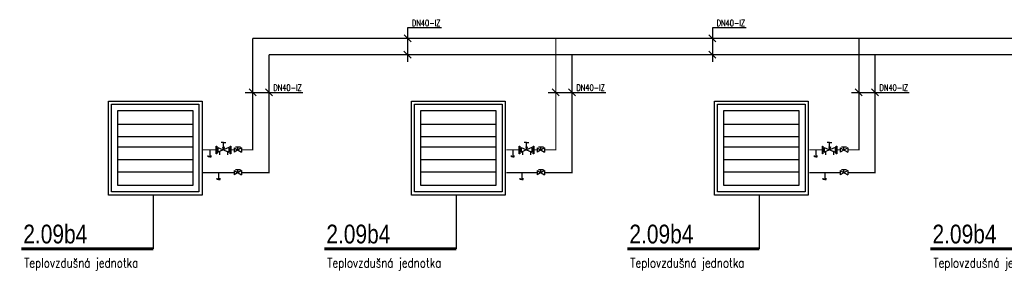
# Model space of a CAD drawing. Header units: millimetres. Extents: x -29085 to 3627694, y -159961 to 2281735.
# Tile 5 of 229: x -6512 to 9246, y -27855 to -23595. Entities that reach past the tile are written whole.
import ezdxf

# ---------------------------------------------------------------- set-up
doc = ezdxf.new("R2010")
doc.units = ezdxf.units.MM
doc.linetypes.add('DASHED', pattern=[19.05, 12.7, -6.35])
for name, color, linetype in [('G armatury', 7, 'Continuous'), ('NWT_UT_KOTY', 31, 'Continuous'), ('NWT_UT_POZICE', 32, 'Continuous'), ('NWT_UT_PRIV', 1, 'Continuous'), ('NWT_UT_TEXT', 90, 'Continuous'), ('NWT_UT_ZPÁT', 150, 'DASHED'), ('UT_KOTY', 31, 'Continuous')]:
    doc.layers.add(name, color=color, linetype=linetype)
doc.layers.add('NEKO_armatury', color=7, linetype='Continuous', lineweight=25)
doc.styles.add('ARIAL', font='arial.ttf', dxfattribs={"width": 0.8})
doc.styles.add('ROMANS', font='romans.shx', dxfattribs={"width": 0.8})

# ---------------------------------------------------------------- blocks, each defined once
blk = doc.blocks.new('Vypouštěcí ventil')
at = {"layer": 'NEKO_armatury', "color": 0, "lineweight": -3}
for p, q in [((0, 0), (0, -5)), ((-1, -5), (-1, -4)), ((0, -5), (-1, -5)), ((0, -5), (1, -5)), ((1, -5), (1, -4))]:
    blk.add_line(p, q, dxfattribs=at)
blk = doc.blocks.new('RUČNÍ REGULAČNÍ VENTIL PŘÍRUBOVÝ')
at = {"layer": 'NEKO_armatury', "color": 0, "lineweight": -3}
for p, q in [((-3.08, 10.75), (3.08, 10.75)), ((-1.88, 9.75), (1.88, 9.75)), ((-1.88, 1), (1.88, 9.75)), ((-1.88, 9.75), (1.88, 1)), ((1.88, 9.75), (1.39, 8.6)), ((1.39, 8.6), (3.89, 8.6)), ((-5.9, 5.38), (-5.9, 7.25)), ((-2.5, 5.38), (-5.9, 5.38)), ((-5.9, 5.38), (-5.9, 3.5)), ((-3.08, 0), (3.08, 0)), ((-2.5, 5.99), (0, 5.38)), ((-2.5, 4.74), (0, 5.38)), ((0, 5.38), (-2.5, 5.38)), ((-1.88, 1), (1.88, 1)), ((1.88, 1), (1.4, 2.16)), ((1.4, 2.16), (3.9, 2.16))]:
    blk.add_line(p, q, dxfattribs=at)
at = {"layer": 'NEKO_armatury', "color": 0}
for points in [[(-3.08, 10.75), (-3.08, 11.15), (3.08, 11.15), (3.08, 10.75), (-3.08, 10.75)], [(-3.08, -0.4), (-3.08, 0), (3.08, 0), (3.08, -0.4), (-3.08, -0.4)]]:
    blk.add_lwpolyline(points, dxfattribs=at)

msp = doc.modelspace()

# ---------------------------------------------------------------- linework, layer by layer
for points in [[(-3592.2, -24896.8), (-3592.2, -26396.8), (-5092.2, -26396.8), (-5092.2, -24896.8), (-3592.2, -24896.8)], [(1258, -24896.8), (1258, -26396.8), (-242, -26396.8), (-242, -24896.8), (1258, -24896.8)], [(6108.2, -24896.8), (6108.2, -26396.8), (4608.2, -26396.8), (4608.2, -24896.8), (6108.2, -24896.8)], [(-4942.2, -25264.2), (-3742.2, -25264.2)], [(-92, -25264.2), (1108, -25264.2)], [(4758.2, -25264.2), (5958.2, -25264.2)], [(-4942.2, -25464.2), (-3742.2, -25464.2)], [(-92, -25464.2), (1108, -25464.2)], [(4758.2, -25464.2), (5958.2, -25464.2)], [(-4942.2, -25627.4), (-3742.2, -25627.4)], [(-92, -25627.4), (1108, -25627.4)], [(4758.2, -25627.4), (5958.2, -25627.4)], [(-4942.2, -25827.4), (-3742.2, -25827.4)], [(-92, -25827.4), (1108, -25827.4)], [(4758.2, -25827.4), (5958.2, -25827.4)], [(-4942.2, -26027.4), (-3742.2, -26027.4)], [(-92, -26027.4), (1108, -26027.4)], [(4758.2, -26027.4), (5958.2, -26027.4)]]:
    msp.add_lwpolyline(points)
for points in [[(-3642.2, -24946.8), (-3642.2, -26346.8), (-5042.2, -26346.8), (-5042.2, -24946.8)], [(-3742.2, -25046.8), (-3742.2, -26246.8), (-4942.2, -26246.8), (-4942.2, -25046.8)], [(1208, -24946.8), (1208, -26346.8), (-192, -26346.8), (-192, -24946.8)], [(1108, -25046.8), (1108, -26246.8), (-92, -26246.8), (-92, -25046.8)], [(6058.2, -24946.8), (6058.2, -26346.8), (4658.2, -26346.8), (4658.2, -24946.8)], [(5958.2, -25046.8), (5958.2, -26246.8), (4758.2, -26246.8), (4758.2, -25046.8)]]:
    msp.add_lwpolyline(points, close=True)
at = {"layer": 'G armatury'}
for p, q in [((-2960.7, -25640.5), (-3080.6, -25709.8)), ((-3080.6, -25640.5), (-3080.6, -25709.8)), ((-3080.6, -25640.5), (-2960.7, -25709.8)), ((-3059.7, -25626.3), (-2978.1, -25626.3)), ((-3020.7, -25675.1), (-3020.7, -25626.3)), ((-2960.7, -25640.5), (-2960.7, -25709.8)), ((1889.5, -25640.5), (1769.6, -25709.8)), ((1769.6, -25640.5), (1769.6, -25709.8)), ((1769.6, -25640.5), (1889.5, -25709.8)), ((1790.5, -25626.3), (1872.1, -25626.3)), ((1829.6, -25675.1), (1829.6, -25626.3)), ((1889.5, -25640.5), (1889.5, -25709.8)), ((6739.7, -25640.5), (6619.9, -25709.8)), ((6619.9, -25640.5), (6619.9, -25709.8)), ((6619.9, -25640.5), (6739.7, -25709.8)), ((6640.8, -25626.3), (6722.3, -25626.3)), ((6679.8, -25675.1), (6679.8, -25626.3)), ((6739.7, -25640.5), (6739.7, -25709.8)), ((-3059.7, -25989.6), (-2978.1, -25989.6)), ((-3020.7, -26038.5), (-3020.7, -25989.6)), ((1790.5, -25989.6), (1872.1, -25989.6)), ((1829.6, -26038.5), (1829.6, -25989.6)), ((6640.8, -25989.6), (6722.3, -25989.6)), ((6679.8, -26038.5), (6679.8, -25989.6)), ((-2960.7, -26003.8), (-3080.6, -26073.1)), ((-3080.6, -26003.8), (-3080.6, -26073.1)), ((-3080.6, -26003.8), (-2960.7, -26073.1)), ((-2960.7, -26003.8), (-2960.7, -26073.1)), ((1889.5, -26003.8), (1769.6, -26073.1)), ((1769.6, -26003.8), (1769.6, -26073.1)), ((1769.6, -26003.8), (1889.5, -26073.1)), ((1889.5, -26003.8), (1889.5, -26073.1)), ((6739.7, -26003.8), (6619.9, -26073.1)), ((6619.9, -26003.8), (6619.9, -26073.1)), ((6619.9, -26003.8), (6739.7, -26073.1)), ((6739.7, -26003.8), (6739.7, -26073.1))]:
    msp.add_line(p, q, dxfattribs=at)
at = {"layer": 'NWT_UT_PRIV', "const_width": 20}
for points in [[(-2960.7, -26038.5), (-2522.5, -26038.5), (-2522.5, -24153.4)], [(16878.5, -24153.4), (-2522.5, -24153.4)], [(1889.5, -26038.5), (2327.8, -26038.5), (2327.8, -24153.4)], [(6739.7, -26038.5), (7178, -26038.5), (7178, -24153.4)], [(-3080.6, -26038.5), (-3576.1, -26038.5)], [(1769.6, -26038.5), (1274.2, -26038.5)], [(6619.9, -26038.5), (6124.4, -26038.5)]]:
    msp.add_lwpolyline(points, dxfattribs=at)
at = {"layer": 'NWT_UT_TEXT'}
for p, q in [((-4372.8, -27254.6), (-4372.8, -26396.8)), ((477.5, -27254.6), (477.5, -26396.8)), ((5327.7, -27254.6), (5327.7, -26396.8))]:
    msp.add_line(p, q, dxfattribs=at)
at = {"layer": 'NWT_UT_TEXT', "const_width": 47.4}
for points in [[(-6487.8, -27254.6), (-4372.8, -27254.6)], [(-1637.6, -27254.6), (477.5, -27254.6)], [(3212.6, -27254.6), (5327.7, -27254.6)], [(8062.8, -27254.6), (10177.9, -27254.6)]]:
    msp.add_lwpolyline(points, dxfattribs=at)
at = {"layer": 'NWT_UT_ZPÁT', "color": 1, "const_width": 20}
for points in [[(-2960.7, -25675.1), (-2782, -25675.1), (-2782, -23893.9)], [(16619, -23893.9), (-2782, -23893.9)], [(1889.5, -25675.1), (2068.3, -25675.1), (2068.3, -23893.9)], [(6739.7, -25675.1), (6918.5, -25675.1), (6918.5, -23893.9)], [(-3366.1, -25675.1), (-3576.1, -25675.1)], [(-3080.6, -25675.1), (-3135, -25675.1)], [(1484.1, -25675.1), (1274.2, -25675.1)], [(1769.6, -25675.1), (1715.2, -25675.1)], [(6334.4, -25675.1), (6124.4, -25675.1)], [(6619.9, -25675.1), (6565.4, -25675.1)]]:
    msp.add_lwpolyline(points, dxfattribs=at)
at = {"layer": 'UT_KOTY'}
for p, q in [((-361.1, -23837.6), (-248.6, -23950.1)), ((4515.9, -23837.6), (4628.4, -23950.1)), ((-361.5, -24095.5), (-249, -24208)), ((4515.5, -24095.5), (4628, -24208)), ((-2839.8, -24701.7), (-2727.3, -24814.2)), ((-2578.7, -24701.6), (-2466.2, -24814.1)), ((2010.4, -24701.7), (2122.9, -24814.2)), ((2271.5, -24701.6), (2384, -24814.1)), ((6860.7, -24701.7), (6973.2, -24814.2)), ((7121.7, -24701.6), (7234.2, -24814.1)), ((-2902, -24759.8), (-1979.7, -24757.8)), ((1948.3, -24759.8), (2870.5, -24757.8)), ((6798.5, -24759.8), (7720.8, -24757.8))]:
    msp.add_line(p, q, dxfattribs=at)
for points in [[(237.9, -23724.6), (-303.7, -23725.8), (-303.7, -24269.2)], [(5114.9, -23724.6), (4573.3, -23725.8), (4573.3, -24269.2)]]:
    msp.add_lwpolyline(points, dxfattribs=at)

# ---------------------------------------------------------------- block references
at = {"layer": 'NEKO_armatury', "xscale": 22.5, "yscale": 22.5, "zscale": 22.5}
for p in [(-3470.2, -25675.1), (1380.1, -25675.1), (6230.3, -25675.1), (-3328.3, -26038.5), (1521.9, -26038.5), (6372.1, -26038.5)]:
    msp.add_blockref('Vypouštěcí ventil', p, dxfattribs=at)
at = {"layer": 'NEKO_armatury', "xscale": 20, "yscale": 20, "zscale": 20, "rotation": 270}
for p in [(-3358.1, -25675.1), (1492.2, -25675.1), (6342.4, -25675.1)]:
    msp.add_blockref('RUČNÍ REGULAČNÍ VENTIL PŘÍRUBOVÝ', p, dxfattribs=at)

# ---------------------------------------------------------------- texts
at = {"layer": 'NWT_UT_KOTY', "style": 'ROMANS', "width": 0.7}
for p in [(-234.8, -23697), (4642.2, -23697), (-2452.4, -24730.2), (2397.8, -24730.2), (7248, -24730.2)]:
    msp.add_text('DN40-IZ', height=100, dxfattribs=at).set_placement(p)
at = {"layer": 'NWT_UT_POZICE', "color": 1, "style": 'ARIAL', "width": 0.8}
for p in [(-6454.4, -27170.4), (-1604.2, -27170.4), (3246, -27170.4), (8096.3, -27170.4)]:
    msp.add_text('2.09b4', height=300, rotation=359.9994, dxfattribs=at).set_placement(p)
at = {"layer": 'NWT_UT_TEXT', "char_height": 150, "attachment_point": 1, "style": 'ROMANS'}
for insert in [(-6439.5, -27405.7), (-1589.3, -27405.7), (3261, -27405.7), (8111.2, -27405.7)]:
    msp.add_mtext_dynamic_manual_height_columns('Teplovzdušná jednotka ', width=2162.508, gutter_width=12.5, heights=[457], dxfattribs=dict(at, insert=insert))

doc.saveas('drawing.dxf')
